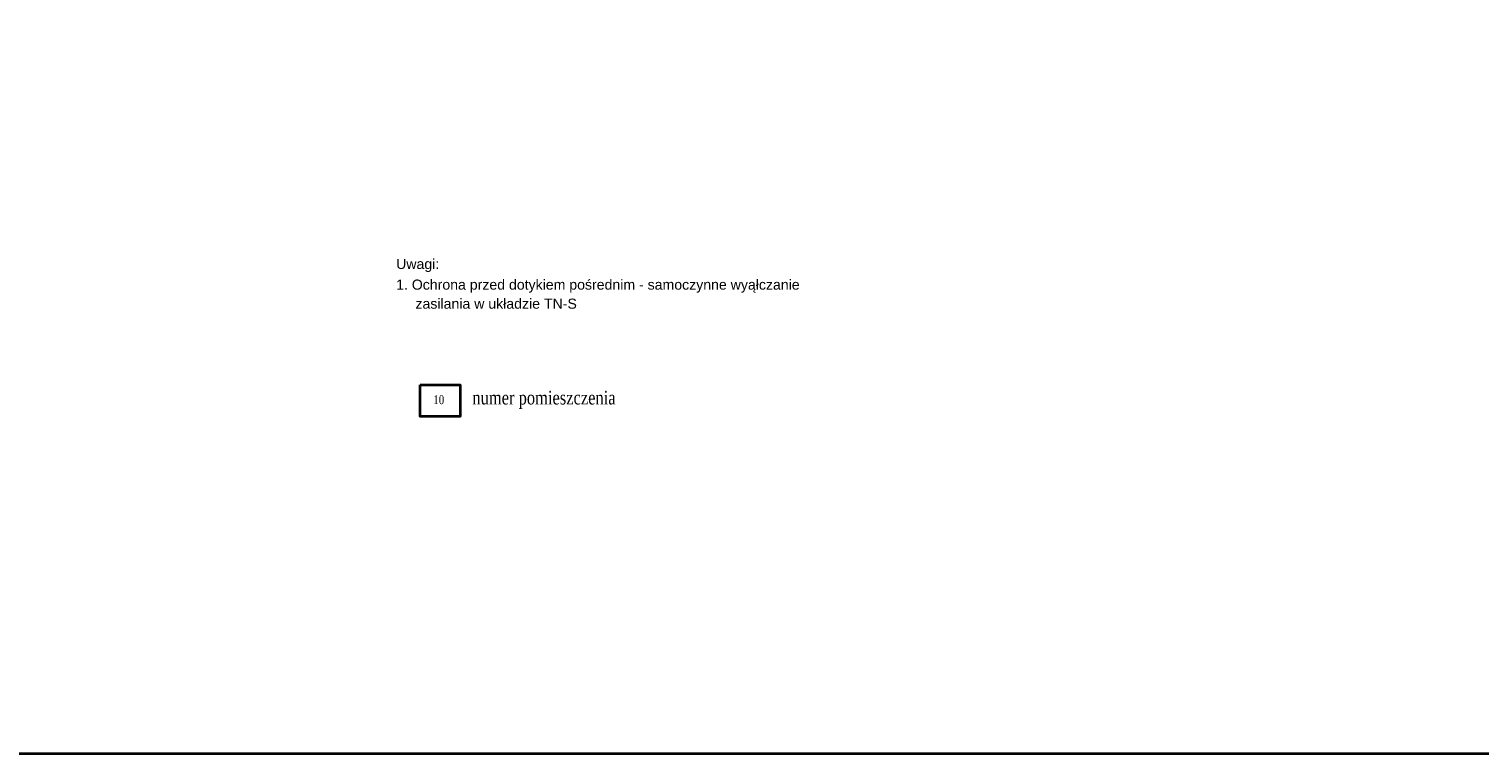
# Model space of a CAD drawing. Header units: millimetres. Extents: x -16803 to -7085, y -9068 to 2537.
# Tile 6 of 33: x -11174 to -9171, y -5641 to -4639. Entities that reach past the tile are written whole.
import ezdxf

# ---------------------------------------------------------------- set-up
doc = ezdxf.new("R2010")
doc.units = ezdxf.units.MM
doc.header["$MEASUREMENT"] = 0
doc.layers.add('elektryka', color=255, linetype='Continuous', lineweight=35)
doc.styles.add('ROMANS', font='times.ttf', dxfattribs={"height": 12})
doc.styles.get("Standard").update_dxf_attribs({"font": 'arial.ttf'})

msp = doc.modelspace()

# ---------------------------------------------------------------- linework, layer by layer
at = {"layer": 'elektryka'}
for points in [[(-7897.1, -2670.6), (-7897.1, -5640.6), (-12097.1, -5640.6), (-12097.1, -2670.6)], [(-10633.7, -5130.7), (-10578.7, -5130.7), (-10578.7, -5174.1), (-10633.7, -5174.1)]]:
    msp.add_lwpolyline(points, close=True, dxfattribs=at)

# ---------------------------------------------------------------- texts
at = {"layer": 'elektryka', "lineweight": -3}
for s, height, p in [('Uwagi:', 13.95, (-10667, -4970.4)), ('1. Ochrona przed dotykiem pośrednim - samoczynne wyąłczanie ', 13.947, (-10667, -4999)), ('zasilania w układzie TN-S', 13.947, (-10640.3, -5025.3))]:
    msp.add_text(s, height=height, dxfattribs=at).set_placement(p)
at = {"layer": 'elektryka', "lineweight": -3, "style": 'ROMANS', "width": 0.8}
for s, height, p in [('10', 12.37, (-10615.5, -5157.2)), ('numer pomieszczenia', 18.848, (-10561.6, -5157.6))]:
    msp.add_text(s, height=height, dxfattribs=at).set_placement(p)

doc.saveas('drawing.dxf')
